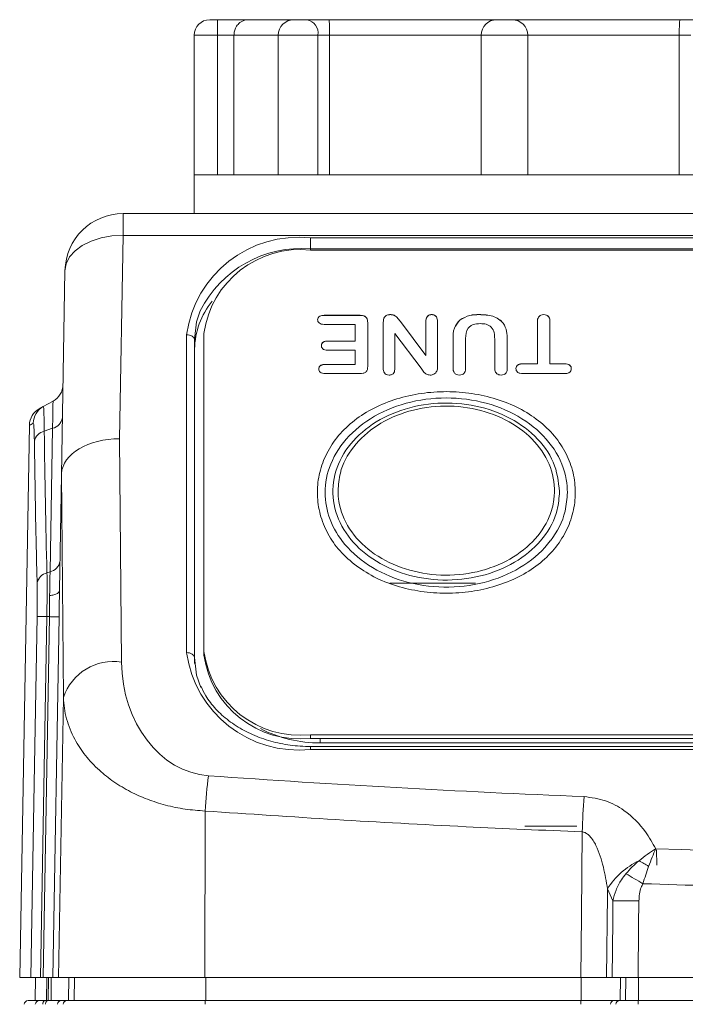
# Model space of a CAD drawing. Header units: millimetres. Extents: x 5 to 415, y 5 to 292.
# Tile 4 of 31: x 53 to 71, y 128 to 154. Entities that reach past the tile are written whole.
import ezdxf

# ---------------------------------------------------------------- set-up
doc = ezdxf.new("R2010")
doc.units = ezdxf.units.MM

msp = doc.modelspace()

# ---------------------------------------------------------------- linework, layer by layer
at = {"color": 7, "linetype": 'Continuous', "lineweight": 15}
for p, q in [((58.247, 153.594), (58.447, 153.594)), ((58.447, 153.194), (58.447, 153.594)), ((58.447, 153.594), (59.25, 153.594)), ((59.25, 153.594), (60.415, 153.594)), ((60.415, 153.594), (60.756, 153.594)), ((60.756, 153.594), (61.324, 153.594)), ((61.324, 153.594), (65.647, 153.594)), ((65.647, 153.594), (66.047, 153.594)), ((66.047, 153.594), (70.371, 153.594)), ((70.371, 153.594), (70.938, 153.594)), ((57.847, 153.194), (57.847, 149.594)), ((58.873, 153.194), (58.447, 153.194)), ((58.447, 149.594), (58.447, 153.194)), ((58.873, 149.594), (58.873, 153.194)), ((60.015, 153.194), (60.015, 149.594)), ((61.039, 149.594), (61.039, 153.194)), ((61.34, 153.194), (61.039, 153.194)), ((65.247, 153.194), (61.34, 153.194)), ((61.34, 149.594), (61.34, 153.194)), ((65.247, 149.594), (65.247, 153.194)), ((66.447, 153.194), (65.247, 153.194)), ((66.447, 149.594), (66.447, 153.194)), ((70.355, 153.194), (66.447, 153.194)), ((70.355, 149.594), (70.355, 153.194)), ((70.656, 153.194), (70.355, 153.194)), ((57.847, 149.594), (57.847, 148.594)), ((57.847, 149.594), (60.19, 149.594)), ((60.19, 149.594), (65.847, 149.594)), ((65.847, 149.594), (71.504, 149.594)), ((56.015, 148.594), (63.979, 148.594)), ((56.015, 148.594), (56.015, 148.031)), ((63.979, 148.594), (67.715, 148.594)), ((67.715, 148.594), (104.679, 148.594)), ((56.015, 148.031), (55.924, 142.787)), ((104.679, 148.031), (56.015, 148.031)), ((60.847, 147.966), (99.847, 147.966)), ((60.847, 147.687), (60.847, 147.966)), ((99.847, 147.687), (60.847, 147.687)), ((60.847, 147.649), (99.847, 147.649)), ((54.423, 141.846), (54.515, 147.12)), ((61.195, 145.97), (62.123, 145.97)), ((61.195, 145.97), (61.195, 145.967)), ((61.195, 145.967), (62.123, 145.967)), ((62.123, 145.97), (62.123, 145.967)), ((62.322, 145.783), (62.322, 144.653)), ((62.722, 144.602), (62.722, 145.79)), ((62.902, 145.989), (62.902, 145.987)), ((63.163, 145.81), (63.822, 144.935)), ((63.163, 145.81), (63.163, 145.807)), ((63.163, 145.807), (63.822, 144.932)), ((63.822, 144.935), (63.822, 145.815)), ((63.972, 145.989), (63.972, 145.987)), ((64.122, 145.814), (64.122, 144.649)), ((64.697, 145.848), (64.697, 145.846)), ((65.193, 145.989), (65.193, 145.987)), ((66.697, 144.72), (66.697, 145.805)), ((66.859, 145.989), (66.859, 145.987)), ((67.022, 145.805), (67.022, 144.72)), ((61.997, 145.735), (61.195, 145.735)), ((61.997, 145.306), (61.997, 145.735)), ((57.651, 137.269), (57.651, 145.47)), ((57.851, 145.347), (57.851, 137.146)), ((57.858, 145.095), (57.851, 145.347)), ((58.097, 137.3), (58.097, 145.501)), ((61.283, 145.306), (61.997, 145.306)), ((61.283, 145.306), (61.283, 145.303)), ((61.283, 145.303), (61.997, 145.303)), ((61.997, 145.306), (61.997, 145.303)), ((63.022, 145.501), (63.022, 144.602)), ((63.698, 144.61), (63.022, 145.501)), ((64.522, 144.613), (64.522, 145.342)), ((64.847, 145.368), (64.847, 144.614)), ((65.597, 144.614), (65.597, 145.362)), ((65.922, 145.339), (65.922, 144.613)), ((57.858, 145.095), (57.858, 136.986)), ((61.997, 145.071), (61.283, 145.071)), ((61.997, 144.7), (61.997, 145.071)), ((63.822, 144.935), (63.822, 144.932)), ((61.222, 144.7), (61.997, 144.7)), ((61.222, 144.7), (61.222, 144.698)), ((61.222, 144.698), (61.997, 144.698)), ((61.997, 144.7), (61.997, 144.698)), ((66.322, 144.72), (66.697, 144.72)), ((66.322, 144.72), (66.322, 144.717)), ((66.322, 144.717), (66.697, 144.717)), ((66.697, 144.72), (66.697, 144.717)), ((67.022, 144.72), (67.398, 144.72)), ((67.022, 144.72), (67.022, 144.717)), ((67.022, 144.717), (67.398, 144.717)), ((67.398, 144.72), (67.398, 144.717)), ((62.123, 144.466), (61.222, 144.466)), ((67.398, 144.466), (66.322, 144.466)), ((53.956, 143.615), (54.207, 143.754)), ((53.853, 143.558), (53.956, 143.615)), ((53.596, 143.137), (53.347, 128.894)), ((53.98, 142.984), (54.194, 143.057)), ((54.13, 139.356), (54.194, 143.057)), ((55.924, 142.787), (55.974, 137.026)), ((54.423, 141.846), (54.372, 138.886)), ((54.475, 136.115), (54.425, 141.888)), ((54.051, 139.329), (54.13, 139.356)), ((65.105, 139.062), (62.89, 139.062)), ((54.371, 138.857), (54.371, 138.832)), ((54.047, 138.198), (53.885, 128.894)), ((53.95, 128.894), (54.113, 138.197)), ((54.047, 138.198), (54.113, 138.197)), ((54.363, 138.193), (54.2, 128.894)), ((58.097, 137.207), (58.097, 137.3)), ((54.475, 136.115), (54.349, 128.894)), ((99.847, 135.152), (60.847, 135.152)), ((60.847, 135.152), (60.847, 135.059)), ((60.847, 135.059), (99.847, 135.059)), ((99.847, 134.848), (60.847, 134.848)), ((61.097, 134.942), (99.597, 134.942)), ((99.847, 134.772), (60.847, 134.772)), ((58.129, 133.184), (58.125, 128.894)), ((66.377, 132.794), (67.717, 132.794)), ((69.779, 131.79), (69.765, 132.183)), ((68.644, 130.865), (68.506, 131.178)), ((53.347, 128.894), (53.635, 128.894)), ((53.758, 128.894), (53.747, 128.294)), ((53.885, 128.894), (53.758, 128.894)), ((53.885, 128.894), (53.95, 128.894)), ((54.2, 128.894), (53.95, 128.894)), ((54.045, 128.894), (54.035, 128.294)), ((54.09, 128.894), (54.085, 128.294)), ((54.162, 128.894), (54.156, 128.294)), ((54.2, 128.894), (54.349, 128.894)), ((54.349, 128.894), (58.125, 128.894)), ((54.616, 128.894), (54.606, 128.294)), ((54.76, 128.894), (54.749, 128.294)), ((58.125, 128.894), (67.815, 128.894)), ((58.148, 128.894), (58.147, 128.294)), ((67.828, 128.894), (67.827, 128.294)), ((68.482, 128.894), (68.624, 128.894)), ((68.838, 128.894), (68.829, 128.294)), ((68.979, 128.894), (68.97, 128.294)), ((69.294, 128.894), (91.4, 128.894)), ((69.306, 128.894), (69.306, 128.294)), ((53.563, 128.294), (53.85, 128.294)), ((53.85, 128.294), (53.992, 128.294)), ((53.992, 128.294), (54.064, 128.294)), ((54.064, 128.294), (54.421, 128.294)), ((54.421, 128.294), (54.565, 128.294)), ((54.565, 128.294), (58.137, 128.294)), ((58.137, 128.294), (67.821, 128.294)), ((67.821, 128.294), (68.669, 128.294)), ((68.669, 128.294), (68.81, 128.294)), ((68.81, 128.294), (69.3, 128.294)), ((69.3, 128.294), (91.394, 128.294))]:
    msp.add_line(p, q, dxfattribs=at)
at = {"color": 8, "linetype": 'Continuous', "lineweight": 15}
for p, q in [((58.447, 153.194), (57.847, 153.194)), ((60.015, 153.194), (58.873, 153.194)), ((61.039, 153.194), (60.015, 153.194)), ((60.847, 147.649), (60.847, 147.687)), ((57.854, 137.044), (57.851, 137.146)), ((60.847, 134.772), (60.847, 134.848)), ((61.097, 135.059), (61.097, 134.942))]:
    msp.add_line(p, q, dxfattribs=at)
at = {"color": 7, "linetype": 'Continuous', "lineweight": 15, "flags": 128}
for points in [[(54.515, 147.12), (54.547, 147.301), (54.634, 147.474), (54.774, 147.633), (54.96, 147.771), (55.187, 147.884), (55.445, 147.966), (55.725, 148.016), (56.015, 148.031)], [(58.004, 146.086), (57.908, 145.804), (57.851, 145.347)], [(57.651, 145.47), (57.689, 145.467), (57.726, 145.46), (57.761, 145.449), (57.791, 145.434), (57.816, 145.415), (57.835, 145.394), (57.846, 145.371), (57.851, 145.347)], [(53.635, 128.894), (53.653, 129.894), (53.723, 133.893), (53.798, 138.202)], [(53.798, 138.202), (53.805, 138.202), (53.82, 138.202), (53.842, 138.202), (53.871, 138.201), (53.907, 138.201), (53.948, 138.2), (53.996, 138.199), (54.047, 138.198)], [(57.651, 137.269), (57.689, 137.267), (57.726, 137.26), (57.761, 137.248), (57.791, 137.233), (57.816, 137.215), (57.835, 137.193), (57.846, 137.17), (57.851, 137.146)], [(57.851, 137.146), (57.908, 136.69), (58.018, 136.374)], [(67.815, 128.894), (67.831, 130.494), (67.853, 132.646)], [(68.506, 131.178), (68.504, 131.022), (68.482, 128.894)], [(68.624, 128.894), (68.639, 130.363), (68.644, 130.865)], [(69.315, 130.865), (69.308, 130.224), (69.294, 128.894)], [(53.942, 128.199), (53.944, 128.218), (53.947, 128.236), (53.952, 128.252), (53.958, 128.266), (53.965, 128.278), (53.974, 128.287), (53.983, 128.292), (53.992, 128.294)], [(54.014, 128.199), (54.015, 128.218), (54.019, 128.236), (54.023, 128.252), (54.03, 128.266), (54.037, 128.278), (54.046, 128.287), (54.055, 128.292), (54.064, 128.294)]]:
    msp.add_lwpolyline(points, dxfattribs=at)
at = {"color": 7, "linetype": 'Continuous', "lineweight": 15}
for centre, radius, start, end in [((58.247, 153.194), 0.4, 90, 180), ((60.415, 153.194), 0.4, 90, 180), ((60.685, 153.244), 0.357, 351.9505, 78.5782), ((65.647, 153.194), 0.4, 90, 180), ((66.047, 153.194), 0.4, 0, 90), ((56.015, 147.094), 1.5, 90, 179), ((60.536, 145.071), 2.912, 83.8568, 172.1247), ((60.579, 145.158), 2.506, 83.8568, 172.1247), ((59.84, 145.069), 1.982, 140.4729, 179.2555), ((53.964, 144.191), 0.5, 299, 359), ((54.096, 143.121), 0.5, 119, 177.9531), ((54.198, 143.178), 0.5, 119.0073, 179.0427), ((54.129, 143.375), 0.324, 281.6565, 350.8313), ((54.06, 142.652), 0.341, 103.672, 168.8928), ((54.064, 139.674), 0.324, 281.6565, 350.8313), ((54.138, 138.991), 0.349, 104.4866, 168.1542), ((60.536, 137.668), 2.912, 187.8753, 276.1432), ((60.579, 137.644), 2.506, 187.8753, 276.1432), ((60.579, 137.55), 2.506, 187.8753, 276.1432), ((55.765, 135.682), 1.361, 81.1446, 161.4099), ((61.067, 138.218), 3.276, 242.6347, 270.5327), ((79.452, 131.692), 21.375, 173.5462, 175.9974), ((105.669, 131.157), 37.846, 176.3642, 177.7447), ((70.149, 130.149), 1.939, 115.3682, 147.9399), ((68.189, 129.68), 2.492, 56.4555, 63.0407), ((-164.218, -268.563), 463.125, 59.70301, 59.76609), ((68.979, 104.087), 26.781, 89.2825, 90.7175), ((53.563, 128.194), 0.1, 90, 177), ((53.85, 128.194), 0.0999, 90.0384, 177.044), ((54.421, 128.194), 0.1, 90.0133, 177.0153), ((54.565, 128.194), 0.1, 90.0133, 177.0153), ((58.554, 128.222), 0.423, 170.2125, 183.0866), ((68.563, 128.222), 0.745, 174.4595, 181.7584), ((68.676, 128.201), 0.0932, 94.1291, 181.1037), ((68.817, 128.201), 0.0932, 94.1291, 181.1037), ((70.143, 128.222), 0.846, 175.124, 181.5486)]:
    msp.add_arc(centre, radius, start, end, dxfattribs=at)
at = {"color": 8, "linetype": 'Continuous', "lineweight": 15}
msp.add_arc((60.622, 144.763), 2.933, 85.5943, 153.1864, dxfattribs=at)
at = {"color": 7, "linetype": 'Continuous', "lineweight": 15}
for centre, major_axis, ratio, start_param, end_param in [((250.046, 321.903), (147.199, 290.986), 0.44522, 2.43563, 2.451035), ((55.924, 141.85), (1.5, -0.006), 0.624462, 1.573497, 3.107744), ((54.926, 84.69), (-0.5, 57.206), 0.001101, 0.016353, 0.042002), ((58.347, 137.059), (0, 2.969), 0.799398, 1.58181, 3.084782), ((80.347, 620.968), (0, 487.66), 0.799398, 3.084782, 3.109658), ((80.347, 620.941), (0, 488.911), 0.799398, 3.114471, 3.168715)]:
    msp.add_ellipse(centre, major_axis=major_axis, ratio=ratio, start_param=start_param, end_param=end_param, dxfattribs=at)
for points, knots in [([(58.873, 153.194), (58.876, 153.23), (58.881, 153.303), (58.925, 153.41), (59.004, 153.511), (59.118, 153.578), (59.207, 153.594), (59.249, 153.594), (59.25, 153.594)], [0, 0, 0, 0, 0.145569, 0.290552, 0.488423, 0.755033, 0.994654, 1, 1, 1, 1]), ([(61.324, 153.594), (61.324, 153.594), (61.325, 153.594), (61.327, 153.578), (61.332, 153.511), (61.337, 153.41), (61.339, 153.303), (61.34, 153.23), (61.34, 153.194)], [0, 0, 0, 0, 0.005346, 0.244967, 0.511577, 0.709448, 0.854431, 1, 1, 1, 1]), ([(70.371, 153.594), (70.371, 153.594), (70.37, 153.594), (70.367, 153.578), (70.362, 153.511), (70.358, 153.41), (70.355, 153.303), (70.355, 153.23), (70.355, 153.194)], [0, 0, 0, 0, 0.005346, 0.244967, 0.511577, 0.709448, 0.854431, 1, 1, 1, 1]), ([(61.031, 145.853), (61.034, 145.872), (61.038, 145.908), (61.083, 145.95), (61.14, 145.967), (61.177, 145.969), (61.195, 145.97)], [0, 0, 0, 0, 0.279709, 0.558678, 0.779086, 1, 1, 1, 1]), ([(61.031, 145.851), (61.034, 145.869), (61.038, 145.906), (61.083, 145.947), (61.14, 145.965), (61.177, 145.966), (61.195, 145.967)], [0, 0, 0, 0, 0.279709, 0.558678, 0.779086, 1, 1, 1, 1]), ([(61.195, 145.735), (61.171, 145.736), (61.124, 145.738), (61.066, 145.767), (61.035, 145.81), (61.032, 145.839), (61.031, 145.853)], [0, 0, 0, 0, 0.280648, 0.559281, 0.779313, 1, 1, 1, 1]), ([(62.123, 145.97), (62.145, 145.969), (62.19, 145.967), (62.255, 145.947), (62.318, 145.885), (62.32, 145.825), (62.322, 145.783)], [0, 0, 0, 0, 0.187557, 0.374518, 0.560888, 1, 1, 1, 1]), ([(62.123, 145.967), (62.145, 145.966), (62.19, 145.965), (62.255, 145.945), (62.318, 145.883), (62.32, 145.823), (62.322, 145.78)], [0, 0, 0, 0, 0.187557, 0.374518, 0.560888, 1, 1, 1, 1]), ([(62.722, 145.79), (62.725, 145.838), (62.729, 145.897), (62.78, 145.954), (62.827, 145.983), (62.872, 145.987), (62.902, 145.989)], [0, 0, 0, 0, 0.49905, 0.62476, 0.750431, 1, 1, 1, 1]), ([(62.722, 145.788), (62.725, 145.835), (62.729, 145.894), (62.78, 145.952), (62.827, 145.981), (62.872, 145.984), (62.902, 145.987)], [0, 0, 0, 0, 0.4990496, 0.6247601, 0.7504308, 1, 1, 1, 1]), ([(62.902, 145.989), (62.937, 145.986), (63.007, 145.979), (63.094, 145.906), (63.137, 145.846), (63.163, 145.81)], [0, 0, 0, 0, 0.278602, 0.558393, 1, 1, 1, 1]), ([(62.902, 145.987), (62.937, 145.983), (63.007, 145.977), (63.094, 145.903), (63.137, 145.844), (63.163, 145.807)], [0, 0, 0, 0, 0.278602, 0.558393, 1, 1, 1, 1]), ([(63.822, 145.815), (63.825, 145.855), (63.83, 145.915), (63.889, 145.97), (63.934, 145.987), (63.96, 145.988), (63.972, 145.989)], [0, 0, 0, 0, 0.4989, 0.748544, 0.874307, 1, 1, 1, 1]), ([(63.822, 145.812), (63.825, 145.852), (63.83, 145.912), (63.889, 145.967), (63.934, 145.985), (63.96, 145.986), (63.972, 145.987)], [0, 0, 0, 0, 0.4989, 0.748544, 0.874307, 1, 1, 1, 1]), ([(63.972, 145.989), (63.985, 145.989), (64.01, 145.987), (64.056, 145.97), (64.115, 145.915), (64.119, 145.854), (64.122, 145.814)], [0, 0, 0, 0, 0.125687, 0.251436, 0.500971, 1, 1, 1, 1]), ([(63.972, 145.987), (63.985, 145.986), (64.01, 145.985), (64.056, 145.967), (64.115, 145.912), (64.119, 145.852), (64.122, 145.812)], [0, 0, 0, 0, 0.125687, 0.251436, 0.500971, 1, 1, 1, 1]), ([(64.522, 145.342), (64.522, 145.445), (64.52, 145.627), (64.643, 145.781), (64.697, 145.848)], [0, 0, 0, 0, 0.561825, 1, 1, 1, 1]), ([(64.522, 145.34), (64.522, 145.442), (64.52, 145.625), (64.643, 145.778), (64.697, 145.846)], [0, 0, 0, 0, 0.561825, 1, 1, 1, 1]), ([(64.697, 145.848), (64.78, 145.896), (64.928, 145.982), (65.112, 145.987), (65.193, 145.989)], [0, 0, 0, 0, 0.55774, 1, 1, 1, 1]), ([(64.697, 145.846), (64.78, 145.894), (64.928, 145.98), (65.112, 145.985), (65.193, 145.987)], [0, 0, 0, 0, 0.55774, 1, 1, 1, 1]), ([(65.193, 145.989), (65.314, 145.985), (65.555, 145.977), (65.831, 145.795), (65.912, 145.559), (65.919, 145.412), (65.922, 145.339)], [0, 0, 0, 0, 0.280883, 0.557615, 0.778392, 1, 1, 1, 1]), ([(65.193, 145.987), (65.314, 145.983), (65.555, 145.974), (65.831, 145.792), (65.912, 145.556), (65.919, 145.41), (65.922, 145.337)], [0, 0, 0, 0, 0.280883, 0.557615, 0.778392, 1, 1, 1, 1]), ([(66.697, 145.805), (66.7, 145.847), (66.704, 145.911), (66.778, 145.98), (66.832, 145.986), (66.859, 145.989)], [0, 0, 0, 0, 0.500343, 0.75049, 1, 1, 1, 1]), ([(66.697, 145.802), (66.7, 145.845), (66.704, 145.909), (66.778, 145.977), (66.832, 145.983), (66.859, 145.987)], [0, 0, 0, 0, 0.500343, 0.75049, 1, 1, 1, 1]), ([(66.859, 145.989), (66.886, 145.986), (66.94, 145.98), (67.015, 145.912), (67.019, 145.848), (67.022, 145.805)], [0, 0, 0, 0, 0.249647, 0.499814, 1, 1, 1, 1]), ([(66.859, 145.987), (66.886, 145.983), (66.94, 145.977), (67.015, 145.909), (67.019, 145.845), (67.022, 145.802)], [0, 0, 0, 0, 0.2496467, 0.4998137, 1, 1, 1, 1]), ([(65.22, 145.755), (65.16, 145.752), (65.07, 145.747), (64.967, 145.697), (64.859, 145.583), (64.852, 145.464), (64.847, 145.368)], [0, 0, 0, 0, 0.250305, 0.375794, 0.501258, 1, 1, 1, 1]), ([(65.597, 145.362), (65.595, 145.414), (65.591, 145.519), (65.532, 145.666), (65.381, 145.749), (65.274, 145.753), (65.22, 145.755)], [0, 0, 0, 0, 0.2816226, 0.560687, 0.7792974, 1, 1, 1, 1]), ([(61.127, 145.188), (61.129, 145.206), (61.132, 145.242), (61.173, 145.285), (61.229, 145.304), (61.265, 145.305), (61.283, 145.306)], [0, 0, 0, 0, 0.280053, 0.558872, 0.779037, 1, 1, 1, 1]), ([(61.127, 145.185), (61.129, 145.203), (61.132, 145.239), (61.173, 145.282), (61.229, 145.301), (61.265, 145.303), (61.283, 145.303)], [0, 0, 0, 0, 0.280053, 0.558872, 0.779037, 1, 1, 1, 1]), ([(61.283, 145.071), (61.26, 145.072), (61.214, 145.074), (61.158, 145.104), (61.13, 145.145), (61.128, 145.174), (61.127, 145.188)], [0, 0, 0, 0, 0.28074, 0.559316, 0.779424, 1, 1, 1, 1]), ([(61.059, 144.583), (61.061, 144.601), (61.065, 144.638), (61.109, 144.681), (61.166, 144.699), (61.203, 144.7), (61.222, 144.7)], [0, 0, 0, 0, 0.280058, 0.558635, 0.77887, 1, 1, 1, 1]), ([(61.059, 144.58), (61.061, 144.599), (61.065, 144.636), (61.109, 144.678), (61.166, 144.696), (61.203, 144.697), (61.222, 144.698)], [0, 0, 0, 0, 0.280058, 0.558635, 0.77887, 1, 1, 1, 1]), ([(61.222, 144.466), (61.198, 144.467), (61.151, 144.469), (61.093, 144.497), (61.063, 144.539), (61.061, 144.568), (61.059, 144.583)], [0, 0, 0, 0, 0.280771, 0.559388, 0.779461, 1, 1, 1, 1]), ([(62.322, 144.653), (62.321, 144.627), (62.319, 144.575), (62.282, 144.503), (62.202, 144.469), (62.15, 144.467), (62.123, 144.466)], [0, 0, 0, 0, 0.281396, 0.560041, 0.779138, 1, 1, 1, 1]), ([(62.874, 144.427), (62.848, 144.43), (62.797, 144.436), (62.728, 144.502), (62.725, 144.562), (62.722, 144.602)], [0, 0, 0, 0, 0.249519, 0.499671, 1, 1, 1, 1]), ([(63.022, 144.602), (63.02, 144.562), (63.017, 144.502), (62.958, 144.446), (62.912, 144.429), (62.886, 144.428), (62.874, 144.427)], [0, 0, 0, 0, 0.499219, 0.748627, 0.874335, 1, 1, 1, 1]), ([(63.93, 144.427), (63.897, 144.431), (63.83, 144.44), (63.758, 144.517), (63.721, 144.575), (63.698, 144.61)], [0, 0, 0, 0, 0.277651, 0.55756, 1, 1, 1, 1]), ([(64.105, 144.532), (64.096, 144.516), (64.078, 144.485), (64.032, 144.452), (63.982, 144.431), (63.947, 144.428), (63.93, 144.427)], [0, 0, 0, 0, 0.2799042, 0.5596911, 0.7799372, 1, 1, 1, 1]), ([(64.122, 144.649), (64.122, 144.627), (64.122, 144.587), (64.11, 144.549), (64.105, 144.532)], [0, 0, 0, 0, 0.560164, 1, 1, 1, 1]), ([(64.686, 144.427), (64.659, 144.43), (64.604, 144.437), (64.53, 144.506), (64.525, 144.57), (64.522, 144.613)], [0, 0, 0, 0, 0.249632, 0.499815, 1, 1, 1, 1]), ([(64.847, 144.614), (64.845, 144.571), (64.841, 144.507), (64.768, 144.437), (64.714, 144.43), (64.686, 144.427)], [0, 0, 0, 0, 0.500503, 0.750571, 1, 1, 1, 1]), ([(65.761, 144.427), (65.741, 144.429), (65.7, 144.432), (65.649, 144.462), (65.603, 144.522), (65.6, 144.576), (65.597, 144.614)], [0, 0, 0, 0, 0.186805, 0.37328, 0.560372, 1, 1, 1, 1]), ([(65.922, 144.613), (65.919, 144.57), (65.915, 144.506), (65.843, 144.437), (65.788, 144.43), (65.761, 144.427)], [0, 0, 0, 0, 0.500431, 0.750459, 1, 1, 1, 1]), ([(66.145, 144.594), (66.147, 144.614), (66.152, 144.653), (66.2, 144.699), (66.262, 144.718), (66.302, 144.719), (66.322, 144.72)], [0, 0, 0, 0, 0.27976, 0.558632, 0.779102, 1, 1, 1, 1]), ([(66.145, 144.591), (66.147, 144.611), (66.152, 144.651), (66.2, 144.696), (66.262, 144.715), (66.302, 144.717), (66.322, 144.717)], [0, 0, 0, 0, 0.27976, 0.558632, 0.779102, 1, 1, 1, 1]), ([(66.322, 144.466), (66.296, 144.467), (66.245, 144.469), (66.182, 144.501), (66.149, 144.547), (66.146, 144.578), (66.145, 144.594)], [0, 0, 0, 0, 0.280701, 0.559242, 0.779379, 1, 1, 1, 1]), ([(67.398, 144.72), (67.423, 144.719), (67.474, 144.717), (67.536, 144.686), (67.568, 144.64), (67.571, 144.609), (67.572, 144.594)], [0, 0, 0, 0, 0.280689, 0.559051, 0.779316, 1, 1, 1, 1]), ([(67.398, 144.717), (67.423, 144.716), (67.474, 144.714), (67.536, 144.684), (67.568, 144.638), (67.571, 144.607), (67.572, 144.591)], [0, 0, 0, 0, 0.280689, 0.559051, 0.779316, 1, 1, 1, 1]), ([(67.572, 144.594), (67.57, 144.574), (67.566, 144.534), (67.519, 144.489), (67.458, 144.468), (67.418, 144.467), (67.398, 144.466)], [0, 0, 0, 0, 0.280105, 0.558589, 0.779027, 1, 1, 1, 1]), ([(61.974, 139.548), (61.829, 139.675), (61.538, 139.933), (61.246, 140.398), (61.062, 140.893), (61.003, 141.405), (61.064, 141.918), (61.25, 142.414), (61.549, 142.874), (61.966, 143.272), (62.478, 143.595), (63.066, 143.827), (63.7, 143.97), (64.356, 144.016), (65.012, 143.968), (65.645, 143.823), (66.233, 143.588), (66.742, 143.263), (67.156, 142.864), (67.454, 142.405), (67.636, 141.91), (67.695, 141.396), (67.634, 140.883), (67.45, 140.388), (67.15, 139.929), (66.734, 139.531), (66.222, 139.208), (65.635, 138.975), (65.001, 138.832), (64.346, 138.786), (63.69, 138.833), (63.057, 138.978), (62.464, 139.207), (62.136, 139.435), (61.974, 139.548)], [0, 0, 0, 0, 0.031107, 0.062676, 0.093932, 0.125155, 0.156419, 0.187758, 0.219276, 0.250355, 0.281295, 0.312747, 0.343998, 0.375213, 0.406433, 0.437718, 0.469159, 0.500199, 0.531188, 0.562613, 0.59381, 0.625135, 0.656477, 0.687733, 0.719165, 0.750218, 0.781179, 0.812607, 0.843826, 0.875032, 0.906236, 0.937528, 0.969006, 1, 1, 1, 1]), ([(54.194, 143.057), (54.194, 143.057), (54.197, 143.185), (54.201, 143.445), (54.206, 143.696), (54.207, 143.754), (54.207, 143.754), (54.207, 143.754)], [0, 0, 0, 0, 0.000036, 0.296692, 0.673057, 0.999964, 1, 1, 1, 1]), ([(67.472, 141.398), (67.459, 141.236), (67.427, 140.801), (67.21, 140.385), (66.852, 139.915), (66.388, 139.49), (65.466, 139.07), (64.417, 138.911), (63.359, 139.034), (62.412, 139.424), (61.717, 140.008), (61.311, 140.691), (61.176, 141.41), (61.326, 142.168), (61.799, 142.888), (62.574, 143.463), (63.548, 143.805), (64.612, 143.877), (65.648, 143.668), (66.538, 143.202), (67.176, 142.535), (67.445, 141.895), (67.466, 141.511), (67.472, 141.398)], [0, 0, 0, 0, 0.031809, 0.085488, 0.085574, 0.139344, 0.192908, 0.246461, 0.300236, 0.353981, 0.407737, 0.453887, 0.500041, 0.548578, 0.602325, 0.656077, 0.709591, 0.763213, 0.816986, 0.870753, 0.9244, 0.977917, 1, 1, 1, 1]), ([(53.956, 143.615), (53.956, 143.615), (53.959, 143.617), (53.967, 143.577), (53.976, 143.367), (53.979, 143.118), (53.98, 142.984), (53.98, 142.984)], [0, 0, 0, 0, 0.000039, 0.2895047, 0.6624112, 0.999961, 1, 1, 1, 1]), ([(67.27, 141.425), (67.238, 141.682), (67.173, 142.196), (66.668, 142.879), (65.926, 143.398), (65, 143.695), (64.001, 143.735), (63.04, 143.515), (62.228, 143.059), (61.655, 142.42), (61.385, 141.668), (61.449, 140.888), (61.839, 140.168), (62.513, 139.591), (63.393, 139.22), (64.381, 139.098), (65.365, 139.238), (66.236, 139.624), (66.888, 140.213), (67.224, 140.849), (67.257, 141.265), (67.27, 141.425)], [0, 0, 0, 0, 0.053765, 0.107534, 0.16118, 0.214826, 0.268488, 0.322259, 0.37596, 0.429606, 0.483254, 0.536957, 0.590727, 0.644389, 0.698043, 0.751683, 0.805428, 0.859175, 0.912818, 0.966464, 1, 1, 1, 1]), ([(61.556, 141.448), (61.56, 141.355), (61.578, 141.016), (61.809, 140.445), (62.376, 139.846), (63.165, 139.427), (64.086, 139.236), (65.04, 139.292), (65.916, 139.594), (66.613, 140.103), (66.998, 140.68), (67.169, 141.31), (67.115, 141.965), (66.738, 142.652), (66.092, 143.202), (65.253, 143.554), (64.31, 143.67), (63.368, 143.535), (62.538, 143.162), (61.917, 142.599), (61.599, 141.995), (61.568, 141.6), (61.556, 141.448)], [0, 0, 0, 0, 0.020543, 0.074607, 0.128305, 0.18178, 0.235276, 0.289076, 0.34311, 0.396615, 0.450079, 0.483297, 0.537365, 0.591383, 0.644922, 0.698384, 0.751892, 0.805883, 0.859771, 0.913213, 0.966733, 1, 1, 1, 1]), ([(53.725, 142.718), (53.725, 142.766), (53.723, 142.863), (53.719, 142.985), (53.715, 143.085), (53.708, 143.17), (53.702, 143.18), (53.698, 143.186)], [0, 0, 0, 0, 0.167142, 0.338228, 0.522109, 0.711327, 1, 1, 1, 1]), ([(53.797, 139.063), (53.79, 139.319), (53.759, 140.535), (53.74, 141.755), (53.725, 142.718)], [0, 0, 0, 0, 0.210667, 1, 1, 1, 1]), ([(54.051, 139.329), (54.051, 139.329), (54.052, 139.22), (54.055, 138.933), (54.052, 138.534), (54.048, 138.267), (54.047, 138.198), (54.047, 138.198)], [0, 0, 0, 0, 0.000049, 0.346004, 0.8297, 0.999951, 1, 1, 1, 1]), ([(54.119, 138.738), (54.12, 138.794), (54.122, 138.932), (54.126, 139.142), (54.129, 139.287), (54.13, 139.356), (54.13, 139.356)], [0, 0, 0, 0, 0.252686, 0.622566, 0.999915, 1, 1, 1, 1]), ([(53.798, 138.202), (53.799, 138.255), (53.801, 138.382), (53.802, 138.582), (53.801, 138.826), (53.798, 138.975), (53.797, 139.063)], [0, 0, 0, 0, 0.169926, 0.408755, 0.654509, 1, 1, 1, 1]), ([(54.113, 138.197), (54.113, 138.197), (54.115, 138.287), (54.117, 138.471), (54.118, 138.648), (54.119, 138.738)], [0, 0, 0, 0, 0.000109, 0.494318, 1, 1, 1, 1]), ([(54.119, 138.738), (54.13, 138.74), (54.179, 138.748), (54.263, 138.769), (54.348, 138.808), (54.363, 138.841), (54.371, 138.857)], [0, 0, 0, 0, 0.075173, 0.336308, 0.668154, 1, 1, 1, 1]), ([(54.371, 138.832), (54.371, 138.832), (54.37, 138.73), (54.368, 138.518), (54.364, 138.302), (54.363, 138.193)], [0, 0, 0, 0, 0.00109, 0.495351, 1, 1, 1, 1]), ([(54.372, 138.886), (54.372, 138.879), (54.371, 138.87), (54.371, 138.861), (54.371, 138.858), (54.371, 138.857), (54.371, 138.857)], [0, 0, 0, 0, 0.650115, 0.84902, 0.932846, 1, 1, 1, 1]), ([(60.847, 134.848), (60.758, 134.849), (60.496, 134.855), (60.066, 134.916), (59.577, 135.052), (59.126, 135.252), (58.727, 135.506), (58.395, 135.809), (58.153, 136.112), (58.059, 136.32), (58.021, 136.405)], [0, 0, 0, 0, 0.071733, 0.210508, 0.349323, 0.488049, 0.626722, 0.765446, 0.904445, 1, 1, 1, 1]), ([(58.129, 133.184), (57.957, 133.197), (57.607, 133.223), (57.106, 133.33), (56.633, 133.482), (56.264, 133.647), (55.983, 133.803), (55.703, 133.983), (55.443, 134.19), (55.208, 134.421), (55.038, 134.618), (54.89, 134.823), (54.756, 135.05), (54.641, 135.296), (54.551, 135.564), (54.492, 135.838), (54.481, 136.023), (54.475, 136.115)], [0, 0, 0, 0, 0.078806, 0.159874, 0.239681, 0.321292, 0.36672, 0.412391, 0.505278, 0.559959, 0.614925, 0.670716, 0.726761, 0.794094, 0.861817, 0.930716, 1, 1, 1, 1]), ([(67.9, 133.557), (68.09, 133.531), (68.469, 133.479), (69.033, 133.159), (69.465, 132.722), (69.666, 132.358), (69.748, 132.21)], [0, 0, 0, 0, 0.2150068, 0.4284102, 0.7667482, 1, 1, 1, 1]), ([(67.853, 132.646), (66.855, 132.689), (64.733, 132.78), (61.491, 132.957), (59.25, 133.109), (58.129, 133.184)], [0, 0, 0, 0, 0.307729, 0.653832, 1, 1, 1, 1]), ([(68.506, 131.178), (68.474, 131.366), (68.41, 131.746), (68.265, 132.209), (68.097, 132.498), (67.974, 132.606), (67.905, 132.639), (67.865, 132.645), (67.853, 132.646)], [0, 0, 0, 0, 0.343392, 0.693672, 0.869045, 0.930701, 0.97952, 1, 1, 1, 1]), ([(69.748, 132.21), (69.746, 132.208), (69.674, 132.164), (69.529, 132.068), (69.389, 131.957), (69.318, 131.901)], [0, 0, 0, 0, 0.014646, 0.500441, 1, 1, 1, 1]), ([(69.748, 132.21), (69.747, 132.208), (69.717, 132.14), (69.655, 131.996), (69.596, 131.837), (69.566, 131.757)], [0, 0, 0, 0, 0.014606, 0.500574, 1, 1, 1, 1]), ([(69.318, 131.901), (69.259, 131.849), (69.14, 131.743), (69.033, 131.625), (68.98, 131.566)], [0, 0, 0, 0, 0.494404, 1, 1, 1, 1]), ([(68.644, 130.865), (68.667, 130.959), (68.715, 131.148), (68.836, 131.384), (68.939, 131.515), (68.98, 131.566)], [0, 0, 0, 0, 0.371118, 0.755467, 1, 1, 1, 1]), ([(69.566, 131.757), (69.54, 131.685), (69.489, 131.539), (69.443, 131.386), (69.42, 131.309)], [0, 0, 0, 0, 0.494407, 1, 1, 1, 1]), ([(69.42, 131.309), (69.404, 131.278), (69.362, 131.195), (69.324, 131.044), (69.318, 130.926), (69.315, 130.865)], [0, 0, 0, 0, 0.226514, 0.606425, 1, 1, 1, 1]), ([(91.274, 131.309), (90.309, 131.278), (88.344, 131.215), (85.378, 131.155), (82.378, 131.121), (79.376, 131.116), (76.216, 131.141), (72.896, 131.199), (70.579, 131.272), (69.42, 131.309)], [0, 0, 0, 0, 0.132614, 0.269845, 0.407096, 0.544409, 0.681742, 0.840855, 1, 1, 1, 1]), ([(53.885, 128.894), (53.839, 128.894), (53.747, 128.894), (53.659, 128.894), (53.643, 128.894), (53.635, 128.894)], [0, 0, 0, 0, 0.339522, 0.679045, 1, 1, 1, 1]), ([(68.482, 128.894), (68.458, 128.894), (68.41, 128.894), (68.314, 128.894), (68.204, 128.894), (68.083, 128.894), (67.952, 128.894), (67.861, 128.894), (67.815, 128.894)], [0, 0, 0, 0, 0.163679, 0.332104, 0.495783, 0.664209, 0.829651, 1, 1, 1, 1]), ([(69.294, 128.894), (69.25, 128.894), (69.16, 128.894), (69.031, 128.894), (68.908, 128.894), (68.798, 128.894), (68.699, 128.894), (68.649, 128.894), (68.624, 128.894)], [0, 0, 0, 0, 0.163075, 0.33088, 0.493955, 0.66176, 0.828354, 1, 1, 1, 1])]:
    msp.add_open_spline(points, degree=3, knots=knots, dxfattribs=at)
at = {"color": 8, "linetype": 'Continuous', "lineweight": 15}
msp.add_open_spline([(53.698, 143.186), (53.688, 143.181), (53.638, 143.153), (53.588, 143.125), (53.605, 143.135), (53.61, 143.137)], degree=3, knots=[0, 0, 0, 0, 0.156895, 0.784512, 1, 1, 1, 1], dxfattribs=at)
at = {"color": 7, "linetype": 'Continuous', "lineweight": 15}
msp.add_open_spline([(54.113, 138.197), (54.148, 138.196), (54.218, 138.195), (54.296, 138.194), (54.349, 138.193), (54.358, 138.193), (54.363, 138.193)], degree=3, dxfattribs=at)

doc.saveas('drawing.dxf')
